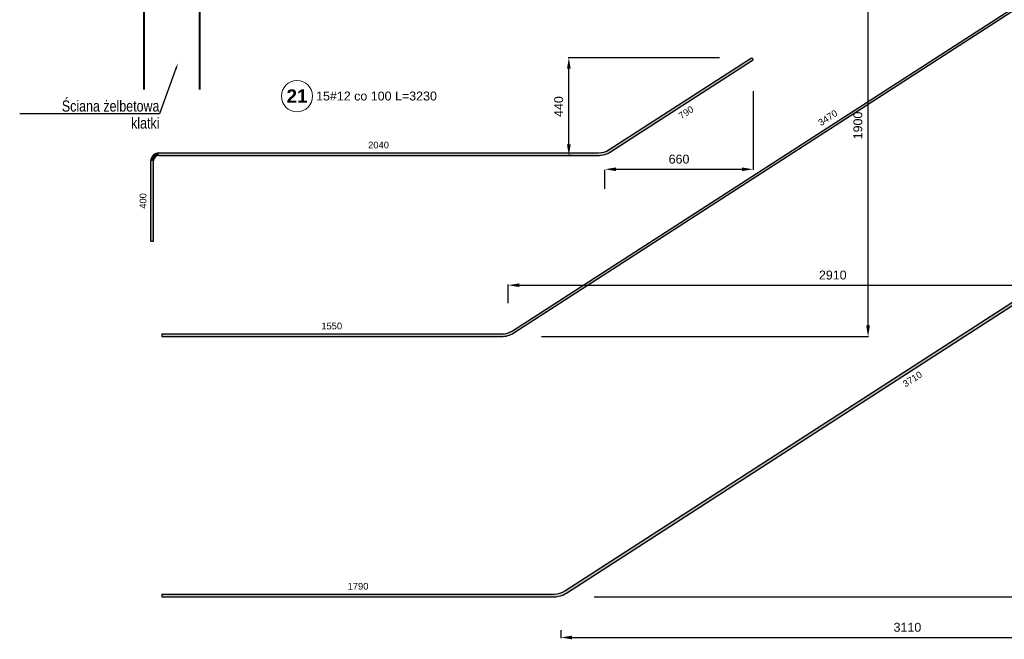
# Model space of a CAD drawing. Extents: x -1474 to 75706, y -13965 to 75879.
# Tile 13 of 17: x 44255 to 48673, y -6878 to -4096. Entities that reach past the tile are written whole.
import ezdxf
from ezdxf import colors
from ezdxf.entities.mleader import LeaderData, LeaderLine
from ezdxf.math import Vec2, Vec3

# ---------------------------------------------------------------- set-up
doc = ezdxf.new("R2010")
doc.units = 0
doc.header["$LTSCALE"] = 10
doc.header["$MEASUREMENT"] = 0
for name, color, linetype, lineweight in [('P-Opis', 1, 'Continuous', 18), ('P-Wymiar', 254, 'Continuous', 9), ('RCAD_deskowanie', 3, 'Continuous', 40)]:
    doc.layers.add(name, color=color, linetype=linetype, lineweight=lineweight)
doc.layers.add('RCAD_pręt wyrzucony', color=130, linetype='Continuous')
doc.styles.add('_Fd Opis', font='arial.ttf')
doc.styles.add('style1', font='arial.ttf')
doc.styles.add('style3', font='arialbd.ttf')
doc.dimstyles.new('RBCT DIM 20', dxfattribs={"dimtxt": 40, "dimasz": 50, "dimexe": 2.5, "dimexo": 150, "dimgap": 25, "dimtad": 1, "dimdec": 0, "dimzin": 1, "dimtxsty": 'style1', "dimcen": 50, "dimclrd": 8, "dimclre": 8, "dimclrt": 2, "dimadec": 0, "dimazin": 0, "dimtfac": 1, "dimtdec": 0, "dimtmove": 0, "dimatfit": 3, "dimfxl": 1, "dimarcsym": 0})

# ---------------------------------------------------------------- blocks, each defined once
blk = doc.blocks.new('*D224')
at = {"layer": 'Defpoints', "color": 0, "transparency": 16777216}
for p in [(47545.9, -4266.7), (46881.3, -4705.9), (47545.9, -4767.7)]:
    blk.add_point(p, dxfattribs=at)
at = {"layer": 'P-Wymiar', "color": 8, "lineweight": -2, "transparency": 16777216}
for p, q in [((47545.9, -4416.7), (47545.9, -4770.2)), ((46881.3, -4855.9), (46881.3, -4770.2)), ((46931.3, -4767.7), (47495.9, -4767.7))]:
    blk.add_line(p, q, dxfattribs=at)
at = {"layer": 'P-Wymiar', "color": 8, "transparency": 16777216}
for points in [[(46931.3, -4759.4), (46931.3, -4776), (46881.3, -4767.7)], [(47495.9, -4759.4), (47495.9, -4776), (47545.9, -4767.7)]]:
    blk.add_solid(points, dxfattribs=at)
at = {"layer": 'P-Wymiar', "color": 2, "transparency": 16777216, "insert": (47213.6, -4722.3), "char_height": 40, "attachment_point": 5, "style": 'style1'}
blk.add_mtext('660', dxfattribs=at)
blk = doc.blocks.new('*D225')
at = {"layer": 'Defpoints', "color": 0, "transparency": 16777216}
for p in [(46719.1, -4266.7), (47545.9, -4266.7), (46881.3, -4705.9)]:
    blk.add_point(p, dxfattribs=at)
at = {"layer": 'P-Wymiar', "color": 8, "lineweight": -2, "transparency": 16777216}
for p, q in [((47395.9, -4266.7), (46716.6, -4266.7)), ((46719.1, -4655.9), (46719.1, -4316.7)), ((46731.3, -4705.9), (46716.6, -4705.9))]:
    blk.add_line(p, q, dxfattribs=at)
at = {"layer": 'P-Wymiar', "color": 8, "transparency": 16777216}
for points in [[(46710.7, -4316.7), (46727.4, -4316.7), (46719.1, -4266.7)], [(46710.7, -4655.9), (46727.4, -4655.9), (46719.1, -4705.9)]]:
    blk.add_solid(points, dxfattribs=at)
at = {"layer": 'P-Wymiar', "color": 2, "transparency": 16777216, "insert": (46673.7, -4486.3), "char_height": 40, "attachment_point": 5, "rotation": 90, "style": 'style1'}
blk.add_mtext('440', dxfattribs=at)
blk = doc.blocks.new('*D226')
at = {"layer": 'Defpoints', "color": 0, "transparency": 16777216}
for p in [(49359.9, -3623.7), (49359.9, -5288.2), (46447.1, -5518.7)]:
    blk.add_point(p, dxfattribs=at)
at = {"layer": 'P-Wymiar', "color": 8, "lineweight": -2, "transparency": 16777216}
for p, q in [((49359.9, -3773.7), (49359.9, -5290.7)), ((46447.1, -5368.7), (46447.1, -5285.7)), ((46497.1, -5288.2), (49309.9, -5288.2))]:
    blk.add_line(p, q, dxfattribs=at)
at = {"layer": 'P-Wymiar', "color": 8, "transparency": 16777216}
for points in [[(46497.1, -5279.9), (46497.1, -5296.6), (46447.1, -5288.2)], [(49309.9, -5279.9), (49309.9, -5296.6), (49359.9, -5288.2)]]:
    blk.add_solid(points, dxfattribs=at)
at = {"layer": 'P-Wymiar', "color": 2, "transparency": 16777216, "insert": (47903.5, -5242.8), "char_height": 40, "attachment_point": 5, "style": 'style1'}
blk.add_mtext('2910', dxfattribs=at)
blk = doc.blocks.new('*D227')
at = {"layer": 'Defpoints', "color": 0, "transparency": 16777216}
for p in [(48061.9, -3623.7), (49359.9, -3623.7), (46447.1, -5518.7)]:
    blk.add_point(p, dxfattribs=at)
at = {"layer": 'P-Wymiar', "color": 8, "lineweight": -2, "transparency": 16777216}
for p, q in [((49209.9, -3623.7), (48059.4, -3623.7)), ((48061.9, -5468.7), (48061.9, -3673.7)), ((46597.1, -5518.7), (48064.4, -5518.7))]:
    blk.add_line(p, q, dxfattribs=at)
at = {"layer": 'P-Wymiar', "color": 8, "transparency": 16777216}
for points in [[(48053.6, -3673.7), (48070.3, -3673.7), (48061.9, -3623.7)], [(48053.6, -5468.7), (48070.3, -5468.7), (48061.9, -5518.7)]]:
    blk.add_solid(points, dxfattribs=at)
at = {"layer": 'P-Wymiar', "color": 2, "transparency": 16777216, "insert": (48016.5, -4571.2), "char_height": 40, "attachment_point": 5, "rotation": 90, "style": 'style1'}
blk.add_mtext('1900', dxfattribs=at)
blk = doc.blocks.new('*D228')
at = {"layer": 'Defpoints', "color": 0, "transparency": 16777216}
for p in [(49794.1, -4664.1), (46683, -6687.1), (49794.1, -6869.7)]:
    blk.add_point(p, dxfattribs=at)
at = {"layer": 'P-Wymiar', "color": 8, "lineweight": -2, "transparency": 16777216}
for p, q in [((49794.1, -4814.1), (49794.1, -6872.2)), ((46683, -6837.1), (46683, -6872.2)), ((46733, -6869.7), (49744.1, -6869.7))]:
    blk.add_line(p, q, dxfattribs=at)
at = {"layer": 'P-Wymiar', "color": 8, "transparency": 16777216}
for points in [[(46733, -6861.4), (46733, -6878), (46683, -6869.7)], [(49744.1, -6861.4), (49744.1, -6878), (49794.1, -6869.7)]]:
    blk.add_solid(points, dxfattribs=at)
at = {"layer": 'P-Wymiar', "color": 2, "transparency": 16777216, "insert": (48238.6, -6824.3), "char_height": 40, "attachment_point": 5, "style": 'style1'}
blk.add_mtext('3110', dxfattribs=at)
blk = doc.blocks.new('*D229')
at = {"layer": 'Defpoints', "color": 0, "transparency": 16777216}
for p in [(48944.9, -4664.1), (49794.1, -4664.1), (46683, -6687.1)]:
    blk.add_point(p, dxfattribs=at)
at = {"layer": 'P-Wymiar', "color": 8, "lineweight": -2, "transparency": 16777216}
for p, q in [((49644.1, -4664.1), (48942.4, -4664.1)), ((48944.9, -6637.1), (48944.9, -4714.1)), ((46833, -6687.1), (48947.4, -6687.1))]:
    blk.add_line(p, q, dxfattribs=at)
at = {"layer": 'P-Wymiar', "color": 8, "transparency": 16777216}
for points in [[(48936.5, -4714.1), (48953.2, -4714.1), (48944.9, -4664.1)], [(48936.5, -6637.1), (48953.2, -6637.1), (48944.9, -6687.1)]]:
    blk.add_solid(points, dxfattribs=at)
at = {"layer": 'P-Wymiar', "color": 2, "transparency": 16777216, "insert": (48899.4, -5675.6), "char_height": 40, "attachment_point": 5, "rotation": 90, "style": 'style1'}
blk.add_mtext('2020', dxfattribs=at)

msp = doc.modelspace()

# ---------------------------------------------------------------- hatches: boundary and pattern name
at = {"layer": 'RCAD_pręt wyrzucony'}
for points in [[(46472.32554, -5502.41159), (46465.81647, -5492.33033), (49334.6626, -3640.03005), (49341.17167, -3650.11132)], [(46906.55042, -4689.62108), (46900.04135, -4679.53982), (47539.43671, -4266.70756), (47545.94579, -4276.78883)], [(46708.30378, -6670.78017), (46701.79471, -6660.69891), (49768.88748, -4680.39863), (49775.39655, -4690.4799)], [(44878.93174, -4705.93031), (44878.93174, -4693.93031), (46851.22329, -4693.93031), (46851.22329, -4705.93031)], [(44854.93174, -5089.93031), (44842.93174, -5089.93031), (44842.93174, -4729.93031), (44854.93174, -4729.93031)], [(44892.93174, -5518.72082), (44892.93174, -5506.72082), (46416.99841, -5506.72082), (46416.99841, -5518.72082)], [(44892.93174, -6687.0894), (44892.93174, -6675.0894), (46652.97665, -6675.0894), (46652.97665, -6687.0894)]]:
    msp.add_hatch(color=4, dxfattribs=at).paths.add_polyline_path(points, flags=0)
h = msp.add_hatch(color=4, dxfattribs=at)
edge = h.paths.add_edge_path(flags=0)
edge.add_line((46851.22329, -4705.93031), (46851.22329, -4693.93031))
edge.add_arc((46851.22329, -4603.93031), 90, -90, -57.1512715)
edge.add_line((46900.04135, -4679.53982), (46906.55042, -4689.62108))
edge.add_arc((46851.22329, -4603.93031), 102, 270, 302.8487285, ccw=False)
h = msp.add_hatch(color=4, dxfattribs=at)
edge = h.paths.add_edge_path(flags=0)
edge.add_line((44878.93174, -4693.93031), (44878.93174, -4705.93031))
edge.add_arc((44878.93174, -4729.93031), 24, 90, 180)
edge.add_line((44854.93174, -4729.93031), (44842.93174, -4729.93031))
edge.add_arc((44878.93174, -4729.93031), 36, 450, 540, ccw=False)
h = msp.add_hatch(color=4, dxfattribs=at)
edge = h.paths.add_edge_path(flags=0)
edge.add_line((46416.99841, -5518.72082), (46416.99841, -5506.72082))
edge.add_arc((46416.99841, -5416.72082), 90, -90, -57.1512715)
edge.add_line((46465.81647, -5492.33033), (46472.32554, -5502.41159))
edge.add_arc((46416.99841, -5416.72082), 102, 270, 302.8487285, ccw=False)
h = msp.add_hatch(color=4, dxfattribs=at)
edge = h.paths.add_edge_path(flags=0)
edge.add_line((46652.97665, -6687.0894), (46652.97665, -6675.0894))
edge.add_arc((46652.97665, -6585.0894), 90, -90, -57.1512715)
edge.add_line((46701.79471, -6660.69891), (46708.30378, -6670.78017))
edge.add_arc((46652.97665, -6585.0894), 102, 270, 302.8487285, ccw=False)

# ---------------------------------------------------------------- linework, layer by layer
at = {"layer": 'RCAD_deskowanie'}
for points in [[(45062.93174, -4409.82735), (45062.93174, -3809.82735), (46691.88736, -3809.82735), (49608.28128, -1926.82735), (50812.93174, -1926.82735)], [(44812.93174, -4409.82735), (44812.93174, -3009.82735)]]:
    msp.add_lwpolyline(points, dxfattribs=at)
at = {"layer": 'RCAD_pręt wyrzucony', "color": 4}
for p, q in [((46465.81647, -5492.33033), (49334.6626, -3640.03005)), ((46472.32554, -5502.41159), (49341.17167, -3650.11132)), ((46900.04135, -4679.53982), (47539.43671, -4266.70756)), ((46906.55042, -4689.62108), (47545.94579, -4276.78883)), ((47539.43671, -4266.70756), (47545.94579, -4276.78883)), ((46701.79471, -6660.69891), (49768.88748, -4680.39863)), ((44878.93174, -4693.93031), (46851.22329, -4693.93031)), ((44878.93174, -4705.93031), (46851.22329, -4705.93031)), ((46708.30378, -6670.78017), (49775.39655, -4690.4799)), ((44842.93174, -5089.93031), (44842.93174, -4729.93031)), ((44854.93174, -5089.93031), (44854.93174, -4729.93031)), ((44842.93174, -5089.93031), (44854.93174, -5089.93031)), ((44892.93174, -5506.72082), (46416.99841, -5506.72082)), ((44892.93174, -5506.72082), (44892.93174, -5518.72082)), ((44892.93174, -5518.72082), (46416.99841, -5518.72082)), ((44892.93174, -6675.0894), (46652.97665, -6675.0894)), ((44892.93174, -6675.0894), (44892.93174, -6687.0894)), ((44892.93174, -6687.0894), (46652.97665, -6687.0894))]:
    msp.add_line(p, q, dxfattribs=at)
at = {"layer": 'RCAD_pręt wyrzucony', "color": 8, "lineweight": 0}
msp.add_circle((45499.07198, -4439.10342), 70, dxfattribs=at)
at = {"layer": 'RCAD_pręt wyrzucony', "color": 4}
for centre, radius, start, end in [((46851.22329, -4603.93031), 90, 270, 302.8487285), ((44878.93174, -4729.93031), 36, 90, 180), ((44878.93174, -4729.93031), 24, 90, 180), ((46851.22329, -4603.93031), 102, 270, 302.8487285), ((46416.99841, -5416.72082), 90, 270, 302.8487285), ((46416.99841, -5416.72082), 102, 270, 302.8487285), ((46652.97665, -6585.0894), 90, 270, 302.8487285), ((46652.97665, -6585.0894), 102, 270, 302.8487285)]:
    msp.add_arc(centre, radius, start, end, dxfattribs=at)

# ---------------------------------------------------------------- texts
at = {"layer": 'RCAD_pręt wyrzucony', "color": 1, "attachment_point": 5}
for s, insert, char_height, style in [('21', (45499.07198, -4439.10342), 60, 'style3'), ('2040', (45865.07751, -4658.93031), 30, 'style1'), ('1550', (45654.96507, -5471.72082), 30, 'style1'), ('1790', (45772.95419, -6640.0894), 30, 'style1')]:
    msp.add_mtext(s, dxfattribs=dict(at, insert=insert, char_height=char_height, style=style))
at = {"layer": 'RCAD_pręt wyrzucony', "color": 2, "insert": (45855.81141, -4439.10342), "char_height": 40, "attachment_point": 5, "style": 'style1'}
msp.add_mtext('15#12 co 100 L=3230', dxfattribs=at)
at = {"layer": 'RCAD_pręt wyrzucony', "color": 1, "char_height": 30, "attachment_point": 5, "style": 'style1'}
for s, insert, rotation in [('790', (47245.23291, -4512.60865), 32.8487285), ('3470', (47881.25473, -4536.77649), 32.8487285), ('400', (44807.93174, -4909.93031), 90), ('3710', (48260.83497, -5710.03373), 32.8487285)]:
    msp.add_mtext(s, dxfattribs=dict(at, insert=insert, rotation=rotation))

# ---------------------------------------------------------------- dimensions: what is measured, and where the dimension line sits
at = {"layer": 'P-Wymiar'}
for base, p1, p2, text, picture, middle in [((49359.92236, -5288.24394), (46447.06578, -5518.72082), (49359.92236, -3623.72082), '2910', '*D226', (47903.49407, -5242.82102)), ((47545.94579, -4767.69681), (46881.29066, -4705.93031), (47545.94579, -4266.70756), '660', '*D224', (47213.61822, -4722.27389)), ((49794.14724, -6869.69891), (46683.04402, -6687.0894), (49794.14724, -4664.0894), '3110', '*D228', (48238.59563, -6824.26235))]:
    dim = msp.add_linear_dim(base=base, p1=p1, p2=p2, text=text, dimstyle='RBCT DIM 20', dxfattribs=at)
    dim.commit()
    dim.dimension.update_dxf_attribs({"geometry": picture, "text_midpoint": middle})
for base, p1, p2, text, picture, middle in [((48061.93104, -3623.72082), (46447.06578, -5518.72082), (49359.92236, -3623.72082), '1900', '*D227', (48016.50812, -4571.22082)), ((46719.07344, -4266.70756), (46881.29066, -4705.93031), (47545.94579, -4266.70756), '440', '*D225', (46673.65052, -4486.31894)), ((48944.86586, -4664.0894), (46683.04402, -6687.0894), (49794.14724, -4664.0894), '2020', '*D229', (48899.44294, -5675.5894))]:
    dim = msp.add_linear_dim(base=base, p1=p1, p2=p2, angle=90, text=text, dimstyle='RBCT DIM 20', dxfattribs=at)
    dim.commit()
    dim.dimension.update_dxf_attribs({"geometry": picture, "text_midpoint": middle})

# ---------------------------------------------------------------- leaders
at = {"layer": 'P-Opis'}
ml = msp.add_multileader_mtext('Standard', dxfattribs=at)
ml.set_content('{\\W0.8;Zbrojenie spocznika \\Pwydano na niższym biegu}', color=256, style='_Fd Opis')
ml.set_leader_properties()
ml.build(insert=Vec2(0, 0))
ml.multileader.update_dxf_attribs({"has_dogleg": 0, "text_left_attachment_type": 6, "text_right_attachment_type": 6, "arrow_head_size": 25})
ctx = ml.context
ctx.base_point, ctx.char_height, ctx.arrow_head_size, ctx.landing_gap_size, ctx.plane_origin = Vec3(46054.734, -3935.21242), 50, 25, 0.5, Vec3(50710.25253, -3842.7069)
ctx.left_attachment, ctx.right_attachment, ctx.text_align_type = 6, 6, 2
notes = []
notes.append((ctx, [(1, (1, 1, 0), (46046.734, -3935.21242), (1, 0), 8, [(5, [(45510.10884, -3651.82735), (45229.76728, -3661.6631), (45668.62743, -3752.96866), (45806.18571, -3651.82735)], 0, [])])]))
ctx.mtext.insert, ctx.mtext.alignment, ctx.mtext.line_spacing_factor, ctx.mtext.line_spacing_style = Vec3(46690.92295, -3870.51256), 3, 0.914286, 2
ml = msp.add_multileader_mtext('Standard', dxfattribs=at)
ml.set_content('{\\W0.8;Ściana żelbetowa\\P klatki}', color=256, style='_Fd Opis')
ml.set_leader_properties()
ml.build(insert=Vec2(0, 0))
ml.multileader.update_dxf_attribs({"has_dogleg": 0, "text_left_attachment_type": 6, "text_right_attachment_type": 6, "arrow_head_size": 25})
ctx = ml.context
ctx.base_point, ctx.char_height, ctx.arrow_head_size, ctx.landing_gap_size, ctx.plane_origin = Vec3(44448.10323, -4518.76289), 50, 25, 0.5, Vec3(49289.45943, -4407.95717)
ctx.left_attachment, ctx.right_attachment, ctx.text_align_type = 6, 6, 2
notes.append((ctx, [(0, (1, 1, 0), (45194.99689, -4518.76289), (-1, 0), 312.76951, [(0, [(44964.47007, -4292.39944)], 0, [])])]))
ctx.mtext.insert, ctx.mtext.alignment, ctx.mtext.line_spacing_factor, ctx.mtext.line_spacing_style = Vec3(44881.72737, -4458.76289), 3, 0.914286, 2
for ctx, leaders in notes:
    for number, flags, end, landing, length, lines in leaders:
        leader = LeaderData()
        leader.index, (leader.has_last_leader_line, leader.has_dogleg_vector, leader.attachment_direction) = number, flags
        leader.last_leader_point, leader.dogleg_vector, leader.dogleg_length = Vec3(end), Vec3(landing), length
        for number, points, colour, breaks in lines:
            line = LeaderLine()
            line.index, line.vertices, line.color, line.breaks = number, Vec3.list(points), colors.encode_raw_color(colour), breaks
            leader.lines.append(line)
        ctx.leaders.append(leader)

doc.saveas('drawing.dxf')
